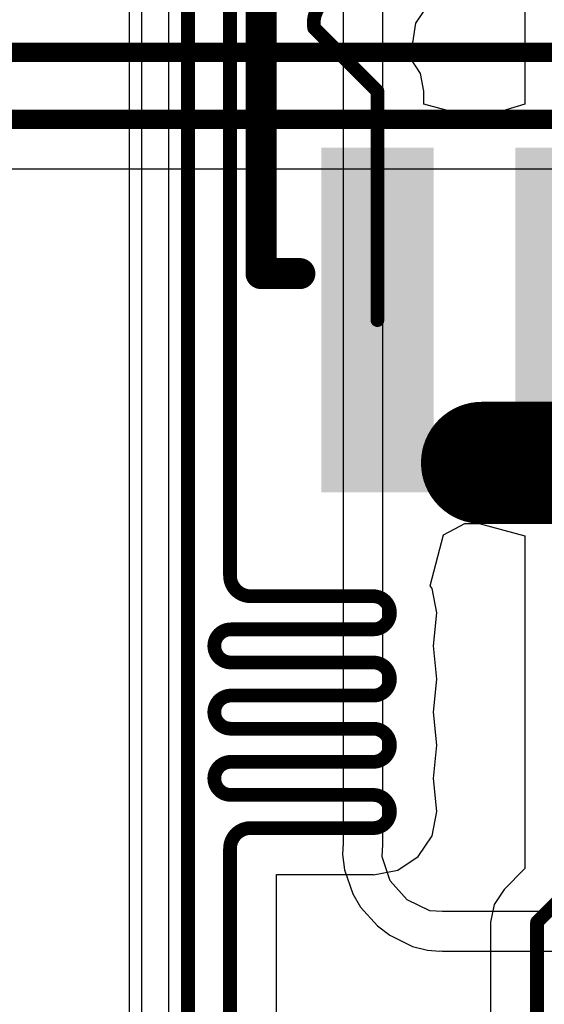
# Model space of a CAD drawing. Header units: inches. Extents: x -6 to 11.2, y -2.2 to 8.3.
# Tile 146 of 256: x 2.411 to 2.546, y 0.815 to 1.069. Entities that reach past the tile are written whole.
import ezdxf

# ---------------------------------------------------------------- set-up
doc = ezdxf.new("R2010")
doc.units = ezdxf.units.IN
doc.header["$MEASUREMENT"] = 0
for name, color, linetype in [('Layer  6- Inner', 156, 'Continuous'), ('Layer 1- Top', 1, 'Continuous'), ('Layer 8- Bottom', 5, 'Continuous'), ('Top Overlay', 2, 'Continuous'), ('Top Paste', 8, 'Continuous'), ('Top Solder', 216, 'Continuous')]:
    doc.layers.add(name, color=color, linetype=linetype)

# ---------------------------------------------------------------- blocks, each defined once
blk = doc.blocks.new('SOIC_8___M_______156')
at = {"layer": 'Layer 1- Top'}
for points in [[(0.0125, 0.0695), (0.0125, 0.1545), (0.0375, 0.1545), (0.0375, 0.0695)], [(0.0625, 0.0695), (0.0625, 0.1545), (0.0875, 0.1545), (0.0875, 0.0695)]]:
    blk.add_hatch(color=7, dxfattribs=at).paths.add_polyline_path(points)
at = {"layer": 'Top Paste'}
for points in [[(0.0125, 0.0695), (0.0125, 0.1545), (0.0375, 0.1545), (0.0375, 0.0695)], [(0.0625, 0.0695), (0.0625, 0.1545), (0.0875, 0.1545), (0.0875, 0.0695)]]:
    blk.add_hatch(color=8, dxfattribs=at).paths.add_polyline_path(points)
at = {"layer": 'Top Solder'}
for points in [[(0.0105315, 0.0675315), (0.0105315, 0.1564685), (0.0394685, 0.1564685), (0.0394685, 0.0675315)], [(0.0605315, 0.0675315), (0.0605315, 0.1564685), (0.0894685, 0.1564685), (0.0894685, 0.0675315)]]:
    blk.add_hatch(color=216, dxfattribs=at).paths.add_polyline_path(points)
at = {"layer": 'Top Overlay'}
for points in [[(0.105, 0.1, 0.008, 0.008, 0), (0.095, 0.1, 0.008, 0.008, 0)], [(0.105, 0.1, 0.008, 0.008, 0), (0.105, -0.1, 0.008, 0.008, 0)]]:
    blk.add_lwpolyline(points, format="xyseb", dxfattribs=at)
for points in [[(0.093, 0.1, 0.004, 0.004, 1), (0.097, 0.1, 0.004, 0.004, 1)], [(0.103, 0.1, 0.004, 0.004, 1), (0.107, 0.1, 0.004, 0.004, 1)], [(0.103, 0.1, 0.004, 0.004, 1), (0.107, 0.1, 0.004, 0.004, 1)]]:
    blk.add_lwpolyline(points, format="xyseb", close=True, dxfattribs=at)

msp = doc.modelspace()

# ---------------------------------------------------------------- linework, layer by layer
at = {"layer": 'Layer  6- Inner'}
msp.add_line((2.0668635, 1.0305622), (2.6448819, 1.0305622), dxfattribs=at)
for points in [[(2.3854331, 1.0606299, 0.005, 0.005, 0), (2.6385827, 1.0606299, 0.005, 0.005, 0)], [(2.0543307, 1.0433071, 0.005, 0.005, 0), (2.6448819, 1.0433071, 0.005, 0.005, 0)]]:
    msp.add_lwpolyline(points, format="xyseb", dxfattribs=at)
at = {"layer": 'Layer 1- Top'}
for p, q in [((2.4425254, 1.3164776), (2.4425254, 0.4738189)), ((2.5413443, 1.1176664), (2.5413443, 1.047214)), ((2.5132832, 1.0681487), (2.5168291, 1.0734554)), ((2.5118334, 1.0590772), (2.5132832, 1.0681487)), ((2.5144351, 1.0551835), (2.5118334, 1.0590772)), ((2.5153487, 1.0505905), (2.5144351, 1.0551835)), ((2.5153487, 1.0472139), (2.5153487, 1.0505905)), ((2.5271594, 1.0440435), (2.5153487, 1.0472139)), ((2.5413443, 1.047214), (2.5308465, 1.0440435)), ((2.5308465, 1.0440435), (2.5271594, 1.0440435)), ((2.5204054, 0.9361607), (2.5258465, 0.9390431)), ((2.5258465, 0.9390431), (2.5295336, 0.9390431)), ((2.5295336, 0.9390431), (2.5413443, 0.9358727)), ((2.5169381, 0.9230249), (2.5204054, 0.9361607)), ((2.5413443, 0.9358727), (2.5413443, 0.8500503)), ((2.51742, 0.9223036), (2.5169381, 0.9230249)), ((2.5186651, 0.9160437), (2.51742, 0.9223036)), ((2.5178118, 0.9075005), (2.5186651, 0.9160437)), ((2.5186651, 0.8989571), (2.5178118, 0.9075005)), ((2.5178118, 0.8904139), (2.5186651, 0.8989571)), ((2.5186651, 0.8818705), (2.5178118, 0.8904139)), ((2.5178118, 0.8733273), (2.5186651, 0.8818705)), ((2.5186651, 0.8647839), (2.5178118, 0.8733273)), ((2.51742, 0.8585243), (2.5186651, 0.8647839)), ((2.513874, 0.8532175), (2.51742, 0.8585243)), ((2.5085673, 0.8496713), (2.513874, 0.8532175)), ((2.4773565, 0.8448819), (2.4773565, 0.8485102)), ((2.4773565, 0.8485102), (2.5023073, 0.8485102)), ((2.5023073, 0.8484263), (2.5085673, 0.8496713)), ((2.5023073, 0.8485102), (2.5023073, 0.8484263)), ((2.5413443, 0.8500503), (2.5360014, 0.8447073)), ((2.4773565, 0.6207196), (2.4773565, 0.8448819)), ((2.5360014, 0.8447073), (2.5333996, 0.8408136)), ((2.5333996, 0.8408136), (2.532486, 0.8362205)), ((2.532486, 0.8362205), (2.532486, 0.792248))]:
    msp.add_line(p, q, dxfattribs=at)
for points in [[(2.4545276, 0.4738189, 0.0035433, 0.0035433, 0), (2.4545276, 1.567126, 0.0035433, 0.0035433, 0)], [(2.4653543, 0.9409449, 0.0035433, 0.0035433, 0), (2.4653543, 1.5665354, 0.0035433, 0.0035433, 0)], [(2.4870366, 1.0669003, 0.0035433, 0.0035433, -0.4640766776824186), (2.4941824, 1.0754435, 0.0035433, 0.0035433, 0)], [(2.4870366, 1.0669003, 0.0035433, 0.0035433, 0), (2.4870368, 1.0669002, 0.0035433, 0.0035433, 0)], [(2.4870368, 1.0669002, 0.0035433, 0.0035433, 0), (2.4909448, 1.0629922, 0.0035433, 0.0035433, 0)], [(2.4909448, 1.0629922, 0.0035433, 0.0035433, 0), (2.5033465, 1.0505905, 0.0035433, 0.0035433, 0)], [(2.5033465, 0.9915433, 0.0035433, 0.0035433, 0), (2.5033465, 1.0505905, 0.0035433, 0.0035433, 0)], [(2.4653543, 0.9256305, 0.0035433, 0.0035433, 0), (2.4653543, 0.9409449, 0.0035433, 0.0035433, 0)], [(2.4706693, 0.9203155, 0.0035433, 0.0035433, -0.4142135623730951), (2.4653543, 0.9256305, 0.0035433, 0.0035433, 0)], [(2.4706693, 0.9203155, 0.0035433, 0.0035433, 0), (2.5023075, 0.9203155, 0.0035433, 0.0035433, 0)], [(2.5023075, 0.9203155, 0.0035433, 0.0035433, -0.4142135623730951), (2.5065791, 0.9160439, 0.0035433, 0.0035433, 0)], [(2.5065791, 0.9160438, 0.0035433, 0.0035433, -0.4142135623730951), (2.5023075, 0.9117722, 0.0035433, 0.0035433, 0)], [(2.5065791, 0.9160438, 0.0035433, 0.0035433, 0), (2.5065791, 0.9160439, 0.0035433, 0.0035433, 0)], [(2.4612992, 0.9075006, 0.0035433, 0.0035433, -0.4142135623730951), (2.4655708, 0.9117722, 0.0035433, 0.0035433, 0)], [(2.4655708, 0.9117722, 0.0035433, 0.0035433, 0), (2.5023075, 0.9117722, 0.0035433, 0.0035433, 0)], [(2.4612992, 0.9075005, 0.0035433, 0.0035433, 0), (2.4612992, 0.9075006, 0.0035433, 0.0035433, 0)], [(2.4655708, 0.9032289, 0.0035433, 0.0035433, -0.4142135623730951), (2.4612992, 0.9075005, 0.0035433, 0.0035433, 0)], [(2.4655708, 0.9032289, 0.0035433, 0.0035433, 0), (2.5023075, 0.9032289, 0.0035433, 0.0035433, 0)], [(2.5023075, 0.9032289, 0.0035433, 0.0035433, -0.4142135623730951), (2.5065791, 0.8989573, 0.0035433, 0.0035433, 0)], [(2.5065791, 0.8989572, 0.0035433, 0.0035433, -0.4142135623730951), (2.5023075, 0.8946856, 0.0035433, 0.0035433, 0)], [(2.5065791, 0.8989572, 0.0035433, 0.0035433, 0), (2.5065791, 0.8989573, 0.0035433, 0.0035433, 0)], [(2.4612992, 0.890414, 0.0035433, 0.0035433, -0.4142135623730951), (2.4655708, 0.8946856, 0.0035433, 0.0035433, 0)], [(2.4655708, 0.8946856, 0.0035433, 0.0035433, 0), (2.5023075, 0.8946856, 0.0035433, 0.0035433, 0)], [(2.4612992, 0.8904139, 0.0035433, 0.0035433, 0), (2.4612992, 0.890414, 0.0035433, 0.0035433, 0)], [(2.4655708, 0.8861423, 0.0035433, 0.0035433, -0.4142135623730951), (2.4612992, 0.8904139, 0.0035433, 0.0035433, 0)], [(2.4655708, 0.8861423, 0.0035433, 0.0035433, 0), (2.5023075, 0.8861423, 0.0035433, 0.0035433, 0)], [(2.5023075, 0.8861423, 0.0035433, 0.0035433, -0.4142135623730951), (2.5065791, 0.8818707, 0.0035433, 0.0035433, 0)], [(2.5065791, 0.8818706, 0.0035433, 0.0035433, -0.4142135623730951), (2.5023075, 0.877599, 0.0035433, 0.0035433, 0)], [(2.5065791, 0.8818706, 0.0035433, 0.0035433, 0), (2.5065791, 0.8818707, 0.0035433, 0.0035433, 0)], [(2.4612992, 0.8733274, 0.0035433, 0.0035433, -0.4142135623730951), (2.4655708, 0.877599, 0.0035433, 0.0035433, 0)], [(2.4655708, 0.877599, 0.0035433, 0.0035433, 0), (2.5023075, 0.877599, 0.0035433, 0.0035433, 0)], [(2.4612992, 0.8733273, 0.0035433, 0.0035433, 0), (2.4612992, 0.8733274, 0.0035433, 0.0035433, 0)], [(2.4655708, 0.8690557, 0.0035433, 0.0035433, -0.4142135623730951), (2.4612992, 0.8733273, 0.0035433, 0.0035433, 0)], [(2.4655708, 0.8690557, 0.0035433, 0.0035433, 0), (2.5023075, 0.8690557, 0.0035433, 0.0035433, 0)], [(2.5023075, 0.8690557, 0.0035433, 0.0035433, -0.4142135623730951), (2.5065791, 0.8647841, 0.0035433, 0.0035433, 0)], [(2.5065791, 0.864784, 0.0035433, 0.0035433, -0.4142135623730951), (2.5023075, 0.8605124, 0.0035433, 0.0035433, 0)], [(2.5065791, 0.864784, 0.0035433, 0.0035433, 0), (2.5065791, 0.8647841, 0.0035433, 0.0035433, 0)], [(2.4653543, 0.8551974, 0.0035433, 0.0035433, -0.4142135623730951), (2.4706693, 0.8605124, 0.0035433, 0.0035433, 0)], [(2.4706693, 0.8605124, 0.0035433, 0.0035433, 0), (2.5023075, 0.8605124, 0.0035433, 0.0035433, 0)], [(2.4653543, 0.8448819, 0.0035433, 0.0035433, 0), (2.4653543, 0.8551974, 0.0035433, 0.0035433, 0)], [(2.4653543, 0.6157482, 0.0035433, 0.0035433, 0), (2.4653543, 0.8448819, 0.0035433, 0.0035433, 0)], [(2.5444882, 0.8362205, 0.0035433, 0.0035433, 0), (2.5533465, 0.8450788, 0.0035433, 0.0035433, 0)], [(2.5444882, 0.6874016, 0.0035433, 0.0035433, 0), (2.5444882, 0.8362205, 0.0035433, 0.0035433, 0)]]:
    msp.add_lwpolyline(points, format="xyseb", dxfattribs=at)
for points in [[(2.4861508, 1.0669003, 0.0017716, 0.0017716, 1), (2.4879224, 1.0669003, 0.0017716, 0.0017716, 1)], [(2.4861508, 1.0669003, 0.0017716, 0.0017716, 1), (2.4879224, 1.0669003, 0.0017716, 0.0017716, 1)], [(2.486151, 1.0669002, 0.0017716, 0.0017716, 1), (2.4879226, 1.0669002, 0.0017716, 0.0017716, 1)], [(2.486151, 1.0669002, 0.0017716, 0.0017716, 1), (2.4879226, 1.0669002, 0.0017716, 0.0017716, 1)], [(2.490059, 1.0629922, 0.0017716, 0.0017716, 1), (2.4918306, 1.0629922, 0.0017716, 0.0017716, 1)], [(2.490059, 1.0629922, 0.0017716, 0.0017716, 1), (2.4918306, 1.0629922, 0.0017716, 0.0017716, 1)], [(2.5024607, 1.0505905, 0.0017716, 0.0017716, 1), (2.5042323, 1.0505905, 0.0017716, 0.0017716, 1)], [(2.5024607, 1.0505905, 0.0017716, 0.0017716, 1), (2.5042323, 1.0505905, 0.0017716, 0.0017716, 1)], [(2.5024607, 0.9915433, 0.0017716, 0.0017716, 1), (2.5042323, 0.9915433, 0.0017716, 0.0017716, 1)], [(2.4644685, 0.9409449, 0.0017716, 0.0017716, 1), (2.4662401, 0.9409449, 0.0017716, 0.0017716, 1)], [(2.4644685, 0.9409449, 0.0017716, 0.0017716, 1), (2.4662401, 0.9409449, 0.0017716, 0.0017716, 1)], [(2.4644685, 0.9256305, 0.0017716, 0.0017716, 1), (2.4662401, 0.9256305, 0.0017716, 0.0017716, 1)], [(2.4644685, 0.9256305, 0.0017716, 0.0017716, 1), (2.4662401, 0.9256305, 0.0017716, 0.0017716, 1)], [(2.4697835, 0.9203155, 0.0017716, 0.0017716, 1), (2.4715551, 0.9203155, 0.0017716, 0.0017716, 1)], [(2.4697835, 0.9203155, 0.0017716, 0.0017716, 1), (2.4715551, 0.9203155, 0.0017716, 0.0017716, 1)], [(2.5014217, 0.9203155, 0.0017716, 0.0017716, 1), (2.5031933, 0.9203155, 0.0017716, 0.0017716, 1)], [(2.5014217, 0.9203155, 0.0017716, 0.0017716, 1), (2.5031933, 0.9203155, 0.0017716, 0.0017716, 1)], [(2.5056933, 0.9160439, 0.0017716, 0.0017716, 1), (2.5074649, 0.9160439, 0.0017716, 0.0017716, 1)], [(2.5056933, 0.9160439, 0.0017716, 0.0017716, 1), (2.5074649, 0.9160439, 0.0017716, 0.0017716, 1)], [(2.5056933, 0.9160438, 0.0017716, 0.0017716, 1), (2.5074649, 0.9160438, 0.0017716, 0.0017716, 1)], [(2.5056933, 0.9160438, 0.0017716, 0.0017716, 1), (2.5074649, 0.9160438, 0.0017716, 0.0017716, 1)], [(2.464685, 0.9117722, 0.0017716, 0.0017716, 1), (2.4664566, 0.9117722, 0.0017716, 0.0017716, 1)], [(2.464685, 0.9117722, 0.0017716, 0.0017716, 1), (2.4664566, 0.9117722, 0.0017716, 0.0017716, 1)], [(2.5014217, 0.9117722, 0.0017716, 0.0017716, 1), (2.5031933, 0.9117722, 0.0017716, 0.0017716, 1)], [(2.5014217, 0.9117722, 0.0017716, 0.0017716, 1), (2.5031933, 0.9117722, 0.0017716, 0.0017716, 1)], [(2.4604134, 0.9075006, 0.0017716, 0.0017716, 1), (2.462185, 0.9075006, 0.0017716, 0.0017716, 1)], [(2.4604134, 0.9075006, 0.0017716, 0.0017716, 1), (2.462185, 0.9075006, 0.0017716, 0.0017716, 1)], [(2.4604134, 0.9075005, 0.0017716, 0.0017716, 1), (2.462185, 0.9075005, 0.0017716, 0.0017716, 1)], [(2.4604134, 0.9075005, 0.0017716, 0.0017716, 1), (2.462185, 0.9075005, 0.0017716, 0.0017716, 1)], [(2.464685, 0.9032289, 0.0017716, 0.0017716, 1), (2.4664566, 0.9032289, 0.0017716, 0.0017716, 1)], [(2.464685, 0.9032289, 0.0017716, 0.0017716, 1), (2.4664566, 0.9032289, 0.0017716, 0.0017716, 1)], [(2.5014217, 0.9032289, 0.0017716, 0.0017716, 1), (2.5031933, 0.9032289, 0.0017716, 0.0017716, 1)], [(2.5014217, 0.9032289, 0.0017716, 0.0017716, 1), (2.5031933, 0.9032289, 0.0017716, 0.0017716, 1)], [(2.5056933, 0.8989573, 0.0017716, 0.0017716, 1), (2.5074649, 0.8989573, 0.0017716, 0.0017716, 1)], [(2.5056933, 0.8989573, 0.0017716, 0.0017716, 1), (2.5074649, 0.8989573, 0.0017716, 0.0017716, 1)], [(2.5056933, 0.8989572, 0.0017716, 0.0017716, 1), (2.5074649, 0.8989572, 0.0017716, 0.0017716, 1)], [(2.5056933, 0.8989572, 0.0017716, 0.0017716, 1), (2.5074649, 0.8989572, 0.0017716, 0.0017716, 1)], [(2.464685, 0.8946856, 0.0017716, 0.0017716, 1), (2.4664566, 0.8946856, 0.0017716, 0.0017716, 1)], [(2.464685, 0.8946856, 0.0017716, 0.0017716, 1), (2.4664566, 0.8946856, 0.0017716, 0.0017716, 1)], [(2.5014217, 0.8946856, 0.0017716, 0.0017716, 1), (2.5031933, 0.8946856, 0.0017716, 0.0017716, 1)], [(2.5014217, 0.8946856, 0.0017716, 0.0017716, 1), (2.5031933, 0.8946856, 0.0017716, 0.0017716, 1)], [(2.4604134, 0.890414, 0.0017716, 0.0017716, 1), (2.462185, 0.890414, 0.0017716, 0.0017716, 1)], [(2.4604134, 0.890414, 0.0017716, 0.0017716, 1), (2.462185, 0.890414, 0.0017716, 0.0017716, 1)], [(2.4604134, 0.8904139, 0.0017716, 0.0017716, 1), (2.462185, 0.8904139, 0.0017716, 0.0017716, 1)], [(2.4604134, 0.8904139, 0.0017716, 0.0017716, 1), (2.462185, 0.8904139, 0.0017716, 0.0017716, 1)], [(2.464685, 0.8861423, 0.0017716, 0.0017716, 1), (2.4664566, 0.8861423, 0.0017716, 0.0017716, 1)], [(2.464685, 0.8861423, 0.0017716, 0.0017716, 1), (2.4664566, 0.8861423, 0.0017716, 0.0017716, 1)], [(2.5014217, 0.8861423, 0.0017716, 0.0017716, 1), (2.5031933, 0.8861423, 0.0017716, 0.0017716, 1)], [(2.5014217, 0.8861423, 0.0017716, 0.0017716, 1), (2.5031933, 0.8861423, 0.0017716, 0.0017716, 1)], [(2.5056933, 0.8818707, 0.0017716, 0.0017716, 1), (2.5074649, 0.8818707, 0.0017716, 0.0017716, 1)], [(2.5056933, 0.8818707, 0.0017716, 0.0017716, 1), (2.5074649, 0.8818707, 0.0017716, 0.0017716, 1)], [(2.5056933, 0.8818706, 0.0017716, 0.0017716, 1), (2.5074649, 0.8818706, 0.0017716, 0.0017716, 1)], [(2.5056933, 0.8818706, 0.0017716, 0.0017716, 1), (2.5074649, 0.8818706, 0.0017716, 0.0017716, 1)], [(2.464685, 0.877599, 0.0017716, 0.0017716, 1), (2.4664566, 0.877599, 0.0017716, 0.0017716, 1)], [(2.464685, 0.877599, 0.0017716, 0.0017716, 1), (2.4664566, 0.877599, 0.0017716, 0.0017716, 1)], [(2.5014217, 0.877599, 0.0017716, 0.0017716, 1), (2.5031933, 0.877599, 0.0017716, 0.0017716, 1)], [(2.5014217, 0.877599, 0.0017716, 0.0017716, 1), (2.5031933, 0.877599, 0.0017716, 0.0017716, 1)], [(2.4604134, 0.8733274, 0.0017716, 0.0017716, 1), (2.462185, 0.8733274, 0.0017716, 0.0017716, 1)], [(2.4604134, 0.8733274, 0.0017716, 0.0017716, 1), (2.462185, 0.8733274, 0.0017716, 0.0017716, 1)], [(2.4604134, 0.8733273, 0.0017716, 0.0017716, 1), (2.462185, 0.8733273, 0.0017716, 0.0017716, 1)], [(2.4604134, 0.8733273, 0.0017716, 0.0017716, 1), (2.462185, 0.8733273, 0.0017716, 0.0017716, 1)], [(2.464685, 0.8690557, 0.0017716, 0.0017716, 1), (2.4664566, 0.8690557, 0.0017716, 0.0017716, 1)], [(2.464685, 0.8690557, 0.0017716, 0.0017716, 1), (2.4664566, 0.8690557, 0.0017716, 0.0017716, 1)], [(2.5014217, 0.8690557, 0.0017716, 0.0017716, 1), (2.5031933, 0.8690557, 0.0017716, 0.0017716, 1)], [(2.5014217, 0.8690557, 0.0017716, 0.0017716, 1), (2.5031933, 0.8690557, 0.0017716, 0.0017716, 1)], [(2.5056933, 0.8647841, 0.0017716, 0.0017716, 1), (2.5074649, 0.8647841, 0.0017716, 0.0017716, 1)], [(2.5056933, 0.8647841, 0.0017716, 0.0017716, 1), (2.5074649, 0.8647841, 0.0017716, 0.0017716, 1)], [(2.5056933, 0.864784, 0.0017716, 0.0017716, 1), (2.5074649, 0.864784, 0.0017716, 0.0017716, 1)], [(2.5056933, 0.864784, 0.0017716, 0.0017716, 1), (2.5074649, 0.864784, 0.0017716, 0.0017716, 1)], [(2.4697835, 0.8605124, 0.0017716, 0.0017716, 1), (2.4715551, 0.8605124, 0.0017716, 0.0017716, 1)], [(2.4697835, 0.8605124, 0.0017716, 0.0017716, 1), (2.4715551, 0.8605124, 0.0017716, 0.0017716, 1)], [(2.5014217, 0.8605124, 0.0017716, 0.0017716, 1), (2.5031933, 0.8605124, 0.0017716, 0.0017716, 1)], [(2.5014217, 0.8605124, 0.0017716, 0.0017716, 1), (2.5031933, 0.8605124, 0.0017716, 0.0017716, 1)], [(2.4644685, 0.8551974, 0.0017716, 0.0017716, 1), (2.4662401, 0.8551974, 0.0017716, 0.0017716, 1)], [(2.4644685, 0.8551974, 0.0017716, 0.0017716, 1), (2.4662401, 0.8551974, 0.0017716, 0.0017716, 1)], [(2.4644685, 0.8448819, 0.0017716, 0.0017716, 1), (2.4662401, 0.8448819, 0.0017716, 0.0017716, 1)], [(2.4644685, 0.8448819, 0.0017716, 0.0017716, 1), (2.4662401, 0.8448819, 0.0017716, 0.0017716, 1)], [(2.5436024, 0.8362205, 0.0017716, 0.0017716, 1), (2.545374, 0.8362205, 0.0017716, 0.0017716, 1)], [(2.5436024, 0.8362205, 0.0017716, 0.0017716, 1), (2.545374, 0.8362205, 0.0017716, 0.0017716, 1)]]:
    msp.add_lwpolyline(points, format="xyseb", close=True, dxfattribs=at)
at = {"layer": 'Layer 8- Bottom'}
for p, q in [((2.4393701, 1.0814952), (2.4393701, 0.8070866)), ((2.449566, 0.8073361), (2.449566, 1.0814952)), ((2.4945285, 1.0762084), (2.4945285, 0.8566052)), ((2.5047244, 0.8562991), (2.5047244, 1.0740157)), ((2.4945285, 0.8566052), (2.4943512, 0.8536627)), ((2.5045286, 0.8530491), (2.5047244, 0.8562991)), ((2.4943512, 0.8536627), (2.4943511, 0.8536622)), ((2.4943511, 0.8536622), (2.4948912, 0.8497208)), ((2.5066542, 0.8468942), (2.5045286, 0.8530491)), ((2.4948912, 0.8497208), (2.4970168, 0.8435658)), ((2.5109734, 0.8420213), (2.5066542, 0.8468942)), ((2.4970168, 0.8435658), (2.4990241, 0.8401312)), ((2.5168286, 0.8391721), (2.5109734, 0.8420213)), ((2.4990241, 0.8401312), (2.5033433, 0.8352583)), ((2.5200785, 0.8389764), (2.5168286, 0.8391721)), ((2.5708661, 0.8389764), (2.5200785, 0.8389764)), ((2.5033433, 0.8352583), (2.5065122, 0.8328532)), ((2.5065122, 0.8328532), (2.5123673, 0.830004)), ((2.5123673, 0.830004), (2.5162154, 0.8289946)), ((2.5162154, 0.8289946), (2.5194656, 0.8287989)), ((2.5194656, 0.8287989), (2.5197737, 0.8288411)), ((2.5197737, 0.8288411), (2.5200785, 0.8287805)), ((2.5200785, 0.8287805), (2.5708661, 0.8287805))]:
    msp.add_line(p, q, dxfattribs=at)
msp.add_lwpolyline([(2.530315, 0.9547244, 0.0314961, 0.0314961, 0), (2.5964567, 0.9547244, 0.0314961, 0.0314961, 0)], format="xyseb", dxfattribs=at)
msp.add_lwpolyline([(2.522441, 0.9547244, 0.015748, 0.015748, 1), (2.538189, 0.9547244, 0.015748, 0.015748, 1)], format="xyseb", close=True, dxfattribs=at)

# ---------------------------------------------------------------- block references
at = {"rotation": 180}
msp.add_blockref('SOIC_8___M_______156', (2.5783465, 1.1035433), dxfattribs=at)

doc.saveas('drawing.dxf')
